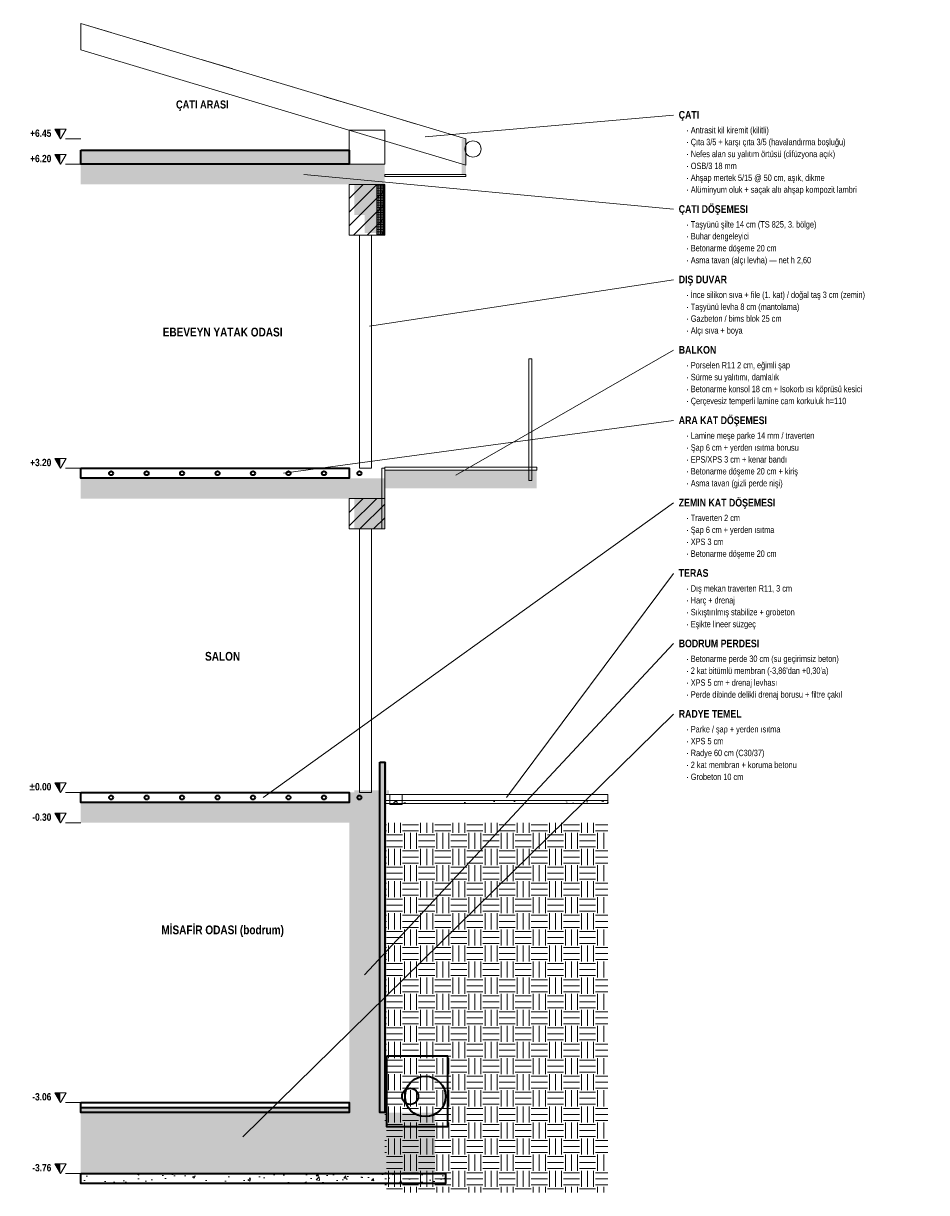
# Model space of a CAD drawing. Header units: centimetres. Extents: x -864 to 7399, y -55958 to -4339.
# Tile 2 of 19: x -57 to 835, y -50395 to -49241. Entities that reach past the tile are written whole.
import ezdxf
from ezdxf.enums import TextEntityAlignment as Align

# ---------------------------------------------------------------- set-up
doc = ezdxf.new("R2010")
doc.units = ezdxf.units.CM
doc.header["$LTSCALE"] = 0.25
for name, color, linetype, lineweight in [('M-CKAP-KIREMIT', 66, 'Continuous', 9), ('M-CKAP-KIREMIT-T', 8, 'Continuous', 5), ('M-CVRE-ZEMIN-T', 8, 'Continuous', 5), ('M-DUVA-GAZBETON-T', 8, 'Continuous', 5), ('M-GOST-KESITKOT', 46, 'Continuous', 9), ('M-GOST-YAZI', 2, 'Continuous', 9), ('M-ISYA-TASYUNU-T', 8, 'Continuous', 5), ('M-KALD-TAS', 45, 'Continuous', 9), ('M-PNKS-ALUMINYUM', 171, 'Continuous', 9), ('M-TASI-BETONARME', 5, 'Continuous', 35), ('M-TASI-BETONARME-T', 250, 'Continuous', 5)]:
    doc.layers.add(name, color=color, linetype=linetype, lineweight=lineweight)
doc.styles.add('YAZI', font='arialn.ttf')
doc.styles.add('YAZI-KALIN', font='arialnb.ttf')

msp = doc.modelspace()

# ---------------------------------------------------------------- hatches: boundary and pattern name
at = {"layer": 'M-CKAP-KIREMIT-T'}
h = msp.add_hatch(color=256, dxfattribs=at)
h.dxf.hatch_style = 1
h.paths.add_polyline_path([(376, -49355), (380, -49355), (380, -49390), (376, -49390)])
at = {"layer": 'M-CVRE-ZEMIN-T'}
h = msp.add_hatch(dxfattribs=at)
h.set_pattern_fill('EARTH', scale=2.5)
h.paths.add_polyline_path([(300, -50030), (520, -50030), (520, -50395), (300, -50395)])
at = {"layer": 'M-DUVA-GAZBETON-T'}
h = msp.add_hatch(dxfattribs=at)
h.set_pattern_fill('ANSI31', scale=3)
h.paths.add_polyline_path([(265, -49400), (300, -49400), (300, -49450), (265, -49450)])
h = msp.add_hatch(dxfattribs=at)
h.set_pattern_fill('ANSI31', scale=3)
h.paths.add_polyline_path([(265, -49710), (300, -49710), (300, -49740), (265, -49740)])
at = {"layer": 'M-GOST-KESITKOT'}
h = msp.add_hatch(color=256, dxfattribs=at)
h.dxf.hatch_style = 1
h.paths.add_polyline_path([(-25.5, -49345.5), (-20, -49345.5), (-20, -49355)])
h = msp.add_hatch(color=256, dxfattribs=at)
h.dxf.hatch_style = 1
h.paths.add_polyline_path([(-25.5, -49370.5), (-20, -49370.5), (-20, -49380)])
h = msp.add_hatch(color=256, dxfattribs=at)
h.dxf.hatch_style = 1
h.paths.add_polyline_path([(-25.5, -49670.5), (-20, -49670.5), (-20, -49680)])
h = msp.add_hatch(color=256, dxfattribs=at)
h.dxf.hatch_style = 1
h.paths.add_polyline_path([(-25.5, -49990.5), (-20, -49990.5), (-20, -50000)])
h = msp.add_hatch(color=256, dxfattribs=at)
h.dxf.hatch_style = 1
h.paths.add_polyline_path([(-25.5, -50020.5), (-20, -50020.5), (-20, -50030)])
h = msp.add_hatch(color=256, dxfattribs=at)
h.dxf.hatch_style = 1
h.paths.add_polyline_path([(-25.5, -50296.5), (-20, -50296.5), (-20, -50306)])
h = msp.add_hatch(color=256, dxfattribs=at)
h.dxf.hatch_style = 1
h.paths.add_polyline_path([(-25.5, -50366.5), (-20, -50366.5), (-20, -50376)])
at = {"layer": 'M-ISYA-TASYUNU-T'}
h = msp.add_hatch(dxfattribs=at)
h.set_pattern_fill('INSUL', scale=0.25)
h.paths.add_polyline_path([(0, -49366), (265, -49366), (265, -49380), (0, -49380)])
h = msp.add_hatch(dxfattribs=at)
h.set_pattern_fill('INSUL', scale=0.25)
h.paths.add_polyline_path([(292, -49400), (300, -49400), (300, -49450), (292, -49450)])
h = msp.add_hatch(dxfattribs=at)
h.set_pattern_fill('INSUL', scale=0.25)
h.paths.add_polyline_path([(295, -49970), (300, -49970), (300, -50316), (295, -50316)])
h = msp.add_hatch(dxfattribs=at)
h.set_pattern_fill('INSUL', scale=0.25)
h.paths.add_polyline_path([(0, -50311), (265, -50311), (265, -50316), (0, -50316)])
at = {"layer": 'M-PNKS-ALUMINYUM'}
h = msp.add_hatch(color=256, dxfattribs=at)
h.dxf.hatch_style = 1
h.paths.add_polyline_path([(280, -49430), (297, -49430), (297, -49448), (280, -49448)])
h = msp.add_hatch(color=256, dxfattribs=at)
h.dxf.hatch_style = 1
h.paths.add_polyline_path([(300, -49682), (450, -49682), (450, -49700), (300, -49700)])
h = msp.add_hatch(color=256, dxfattribs=at)
h.dxf.hatch_style = 1
h.paths.add_polyline_path([(270, -49998), (304, -49998), (304, -50002), (270, -50002)])
at = {"layer": 'M-TASI-BETONARME-T'}
h = msp.add_hatch(color=256, dxfattribs=at)
h.dxf.hatch_style = 1
h.paths.add_polyline_path([(0, -49380), (300, -49380), (300, -49400), (0, -49400)])
h = msp.add_hatch(color=256, dxfattribs=at)
h.dxf.hatch_style = 1
h.paths.add_polyline_path([(270, -49400), (300, -49400), (300, -49430), (270, -49430)])
h = msp.add_hatch(color=256, dxfattribs=at)
h.dxf.hatch_style = 1
h.paths.add_polyline_path([(0, -49690), (300, -49690), (300, -49710), (0, -49710)])
h = msp.add_hatch(color=256, dxfattribs=at)
h.dxf.hatch_style = 1
h.paths.add_polyline_path([(270, -49710), (300, -49710), (300, -49740), (270, -49740)])
h = msp.add_hatch(color=256, dxfattribs=at)
h.dxf.hatch_style = 1
h.paths.add_polyline_path([(300, -49970), (302, -49970), (302, -50316), (300, -50316)])
h = msp.add_hatch(color=256, dxfattribs=at)
h.dxf.hatch_style = 1
h.paths.add_polyline_path([(265, -50000), (295, -50000), (295, -50316), (265, -50316)])
h = msp.add_hatch(color=256, dxfattribs=at)
h.dxf.hatch_style = 1
h.paths.add_polyline_path([(0, -50010), (300, -50010), (300, -50030), (0, -50030)])
h = msp.add_hatch(dxfattribs=at)
h.set_pattern_fill('AR-CONC', scale=0.15)
h.paths.add_polyline_path([(300, -50008), (520, -50008), (520, -50011), (300, -50011)])
h = msp.add_hatch(color=256, dxfattribs=at)
h.dxf.hatch_style = 1
h.paths.add_polyline_path([(270, -50030), (300, -50030), (300, -50060), (270, -50060)])
h = msp.add_hatch(color=256, dxfattribs=at)
h.dxf.hatch_style = 1
h.paths.add_polyline_path([(0, -50316), (350, -50316), (350, -50376), (0, -50376)])
h = msp.add_hatch(dxfattribs=at)
h.set_pattern_fill('AR-CONC', scale=0.15)
h.paths.add_polyline_path([(0, -50376), (360, -50376), (360, -50386), (0, -50386)])

# ---------------------------------------------------------------- linework, layer by layer
at = {"layer": 'M-CKAP-KIREMIT'}
for p, q in [((0, -49241), (30, -49250)), ((60, -49259), (90, -49268)), ((120, -49277), (150, -49286)), ((180, -49295), (210, -49304)), ((240, -49313), (270, -49322)), ((300, -49331), (330, -49340))]:
    msp.add_line(p, q, dxfattribs=at)
for points in [[(0, -49241), (380, -49355), (380, -49381), (0, -49267)], [(265, -49346.5), (300, -49346.5), (300, -49380), (265, -49380)], [(300, -49390), (380, -49390), (380, -49392), (300, -49392)]]:
    msp.add_lwpolyline(points, close=True, dxfattribs=at)
msp.add_circle((387, -49365), 8, dxfattribs=at)
at = {"layer": 'M-GOST-KESITKOT'}
for p, q in [((-15, -49355), (0, -49355)), ((-15, -49380), (0, -49380)), ((-15, -49680), (0, -49680)), ((-15, -50000), (0, -50000)), ((-15, -50030), (0, -50030)), ((-15, -50306), (0, -50306)), ((-15, -50376), (0, -50376))]:
    msp.add_line(p, q, dxfattribs=at)
for points in [[(-25.5, -49345.5), (-14.5, -49345.5), (-20, -49355)], [(-25.5, -49370.5), (-14.5, -49370.5), (-20, -49380)], [(-25.5, -49670.5), (-14.5, -49670.5), (-20, -49680)], [(-25.5, -49990.5), (-14.5, -49990.5), (-20, -50000)], [(-25.5, -50020.5), (-14.5, -50020.5), (-20, -50030)], [(-25.5, -50296.5), (-14.5, -50296.5), (-20, -50306)], [(-25.5, -50366.5), (-14.5, -50366.5), (-20, -50376)]]:
    msp.add_lwpolyline(points, close=True, dxfattribs=at)
at = {"layer": 'M-GOST-YAZI'}
for p, q in [((585, -49331.5), (340, -49353)), ((585, -49424.5), (220, -49390)), ((585, -49494), (285, -49540)), ((585, -49563.5), (370, -49687)), ((585, -49633), (200, -49685)), ((585, -49714.2), (180, -50005)), ((585, -49783.8), (420, -50005)), ((585, -49853.2), (280, -50180)), ((585, -49922.8), (160, -50340))]:
    msp.add_line(p, q, dxfattribs=at)
at = {"layer": 'M-KALD-TAS'}
for points in [[(300, -50002), (520, -50002), (520, -50008), (300, -50008)], [(305, -50002), (317, -50002), (317, -50012), (305, -50012)], [(300, -50008), (520, -50008), (520, -50011), (300, -50011)]]:
    msp.add_lwpolyline(points, close=True, dxfattribs=at)
at = {"layer": 'M-PNKS-ALUMINYUM'}
for points in [[(265, -49400), (300, -49400), (300, -49450), (265, -49450)], [(292, -49400), (300, -49400), (300, -49450), (292, -49450)], [(275, -49450), (287, -49450), (287, -49680), (275, -49680)], [(442, -49572), (445, -49572), (445, -49692), (442, -49692)], [(300, -49679), (450, -49679), (450, -49682), (300, -49682)], [(297, -49680), (300, -49680), (300, -49740), (297, -49740)], [(265, -49710), (300, -49710), (300, -49740), (265, -49740)], [(275, -49740), (287, -49740), (287, -50000), (275, -50000)]]:
    msp.add_lwpolyline(points, close=True, dxfattribs=at)
at = {"layer": 'M-TASI-BETONARME'}
for points in [[(0, -49366), (265, -49366), (265, -49380), (0, -49380)], [(0, -49680), (265, -49680), (265, -49690), (0, -49690)], [(295, -49970), (300, -49970), (300, -50316), (295, -50316)], [(0, -50000), (265, -50000), (265, -50010), (0, -50010)], [(302, -50260), (362, -50260), (362, -50330), (302, -50330)], [(0, -50306), (265, -50306), (265, -50316), (0, -50316)], [(0, -50311), (265, -50311), (265, -50316), (0, -50316)], [(0, -50376), (360, -50376), (360, -50386), (0, -50386)]]:
    msp.add_lwpolyline(points, close=True, dxfattribs=at)
for centre, radius in [((30, -49685), 2), ((65, -49685), 2), ((100, -49685), 2), ((135, -49685), 2), ((170, -49685), 2), ((205, -49685), 2), ((240, -49685), 2), ((275, -49685), 2), ((30, -50005), 2), ((65, -50005), 2), ((100, -50005), 2), ((135, -50005), 2), ((170, -50005), 2), ((205, -50005), 2), ((240, -50005), 2), ((275, -50005), 2), ((340, -50300), 20), ((325, -50300), 8)]:
    msp.add_circle(centre, radius, dxfattribs=at)

# ---------------------------------------------------------------- texts
at = {"layer": 'M-GOST-KESITKOT', "style": 'YAZI-KALIN'}
for s, p in [('+6.45', (-29, -49353)), ('+6.20', (-29, -49378)), ('+3.20', (-29, -49678)), ('%%p0.00', (-29, -49998)), ('-0.30', (-29, -50028)), ('-3.06', (-29, -50304)), ('-3.76', (-29, -50374))]:
    msp.add_text(s, height=7.2, dxfattribs=at).set_placement(p, align=Align.RIGHT)
at = {"layer": 'M-GOST-YAZI', "style": 'YAZI-KALIN'}
for s, height, p in [('ÇATI ARASI', 7.92, (120, -49325)), ('EBEVEYN YATAK ODASI', 8.64, (140, -49550)), ('SALON', 8.64, (140, -49870)), ('MİSAFİR ODASI (bodrum)', 8.64, (140, -50140))]:
    msp.add_text(s, height=height, dxfattribs=at).set_placement(p, align=Align.CENTER)
at = {"layer": 'M-GOST-YAZI'}
for s, height, style, p in [('ÇATI', 7.56, 'YAZI-KALIN', (590, -49335)), ('· Antrasit kil kiremit (kilitli)', 6.3, 'YAZI', (597.5, -49349.5)), ('· Çıta 3/5 + karşı çıta 3/5 (havalandırma boşluğu)', 6.3, 'YAZI', (597.5, -49361.2)), ('· Nefes alan su yalıtım örtüsü (difüzyona açık)', 6.3, 'YAZI', (597.5, -49373)), ('· OSB/3 18 mm', 6.3, 'YAZI', (597.5, -49384.8)), ('· Ahşap mertek 5/15 @ 50 cm, aşık, dikme', 6.3, 'YAZI', (597.5, -49396.5)), ('· Alüminyum oluk + saçak altı ahşap kompozit lambri', 6.3, 'YAZI', (597.5, -49408.2)), ('ÇATI DÖŞEMESI', 7.56, 'YAZI-KALIN', (590, -49428)), ('· Taşyünü şilte 14 cm (TS 825, 3. bölge)', 6.3, 'YAZI', (597.5, -49442.5)), ('· Buhar dengeleyici', 6.3, 'YAZI', (597.5, -49454.2)), ('· Betonarme döşeme 20 cm', 6.3, 'YAZI', (597.5, -49466)), ('· Asma tavan (alçı levha) — net h 2,60', 6.3, 'YAZI', (597.5, -49477.8)), ('DIŞ DUVAR', 7.56, 'YAZI-KALIN', (590, -49497.5)), ('· İnce silikon sıva + file (1. kat) / doğal taş 3 cm (zemin)', 6.3, 'YAZI', (597.5, -49512)), ('· Taşyünü levha 8 cm (mantolama)', 6.3, 'YAZI', (597.5, -49523.8)), ('· Gazbeton / bims blok 25 cm', 6.3, 'YAZI', (597.5, -49535.5)), ('· Alçı sıva + boya', 6.3, 'YAZI', (597.5, -49547.2)), ('BALKON', 7.56, 'YAZI-KALIN', (590, -49567)), ('· Porselen R11 2 cm, eğimli şap', 6.3, 'YAZI', (597.5, -49581.5)), ('· Sürme su yalıtımı, damlalık', 6.3, 'YAZI', (597.5, -49593.2)), ('· Betonarme konsol 18 cm + Isokorb ısı köprüsü kesici', 6.3, 'YAZI', (597.5, -49605)), ('· Çerçevesiz temperli lamine cam korkuluk h=110', 6.3, 'YAZI', (597.5, -49616.8)), ('ARA KAT DÖŞEMESI', 7.56, 'YAZI-KALIN', (590, -49636.5)), ('· Lamine meşe parke 14 mm / traverten', 6.3, 'YAZI', (597.5, -49651)), ('· Şap 6 cm + yerden ısıtma borusu', 6.3, 'YAZI', (597.5, -49662.8)), ('· EPS/XPS 3 cm + kenar bandı', 6.3, 'YAZI', (597.5, -49674.5)), ('· Betonarme döşeme 20 cm + kiriş', 6.3, 'YAZI', (597.5, -49686.2)), ('· Asma tavan (gizli perde nişi)', 6.3, 'YAZI', (597.5, -49698)), ('ZEMIN KAT DÖŞEMESI', 7.56, 'YAZI-KALIN', (590, -49717.8)), ('· Traverten 2 cm', 6.3, 'YAZI', (597.5, -49732.2)), ('· Şap 6 cm + yerden ısıtma', 6.3, 'YAZI', (597.5, -49744)), ('· XPS 3 cm', 6.3, 'YAZI', (597.5, -49755.8)), ('· Betonarme döşeme 20 cm', 6.3, 'YAZI', (597.5, -49767.5)), ('TERAS', 7.56, 'YAZI-KALIN', (590, -49787.2)), ('· Dış mekan traverten R11, 3 cm', 6.3, 'YAZI', (597.5, -49801.8)), ('· Harç + drenaj', 6.3, 'YAZI', (597.5, -49813.5)), ('· Sıkıştırılmış stabilize + grobeton', 6.3, 'YAZI', (597.5, -49825.2)), ('· Eşikte lineer süzgeç', 6.3, 'YAZI', (597.5, -49837)), ('BODRUM PERDESI', 7.56, 'YAZI-KALIN', (590, -49856.8)), ('· Betonarme perde 30 cm (su geçirimsiz beton)', 6.3, 'YAZI', (597.5, -49871.2)), ("· 2 kat bitümlü membran (-3,86'dan +0,30'a)", 6.3, 'YAZI', (597.5, -49883)), ('· XPS 5 cm + drenaj levhası', 6.3, 'YAZI', (597.5, -49894.8)), ('· Perde dibinde delikli drenaj borusu + filtre çakıl', 6.3, 'YAZI', (597.5, -49906.5)), ('RADYE TEMEL', 7.56, 'YAZI-KALIN', (590, -49926.2)), ('· Parke / şap + yerden ısıtma', 6.3, 'YAZI', (597.5, -49940.8)), ('· XPS 5 cm', 6.3, 'YAZI', (597.5, -49952.5)), ('· Radye 60 cm (C30/37)', 6.3, 'YAZI', (597.5, -49964.2)), ('· 2 kat membran + koruma betonu', 6.3, 'YAZI', (597.5, -49976)), ('· Grobeton 10 cm', 6.3, 'YAZI', (597.5, -49987.8))]:
    msp.add_text(s, height=height, dxfattribs=dict(at, style=style)).set_placement(p)

doc.saveas('drawing.dxf')
